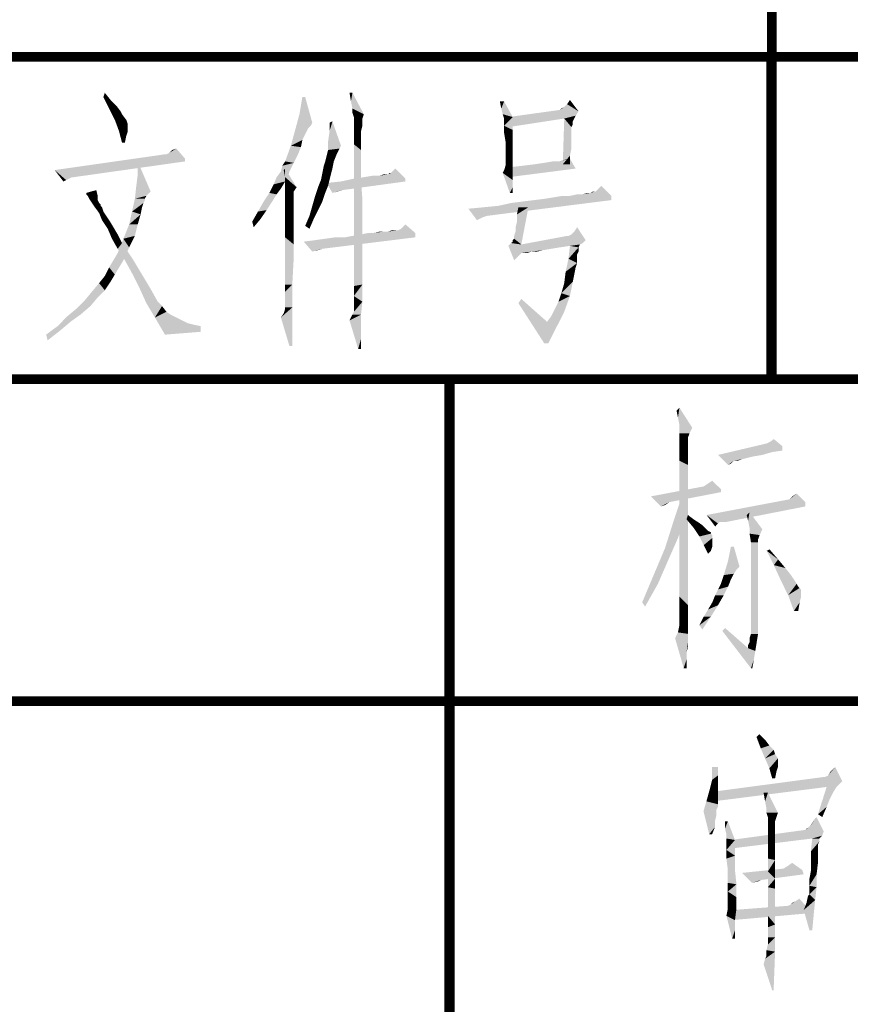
# Model space of a CAD drawing. Header units: millimetres. Extents: x 0 to 420, y 0 to 297.
# Tile 16 of 27: x 258 to 271, y 15 to 31. Entities that reach past the tile are written whole.
import ezdxf

# ---------------------------------------------------------------- set-up
doc = ezdxf.new("R2010")
doc.units = ezdxf.units.MM
doc.header["$LTSCALE"] = 23.1
doc.layers.get('0').update_dxf_attribs({"linetype": 'CONTINUOUS'})
doc.layers.add('GMA1347总成-02_DXF_FORMAT', color=7, linetype='CONTINUOUS')

# ---------------------------------------------------------------- blocks, each defined once
blk = doc.blocks.new('*T13')
at = {"color": 1, "linetype": 'Continuous'}
for p, q in [((0, 0), (20, 0)), ((0, 0), (0, -5)), ((20, 0), (20, -5)), ((0, -5), (20, -5))]:
    blk.add_line(p, q, dxfattribs=at)
blk = doc.blocks.new('*T14')
at = {"color": 1, "linetype": 'Continuous'}
for p, q in [((0, 0), (15, 0)), ((0, 0), (0, -5)), ((15, 0), (15, -5)), ((0, -5), (15, -5))]:
    blk.add_line(p, q, dxfattribs=at)
blk = doc.blocks.new('*T16')
at = {"color": 1, "linetype": 'Continuous'}
for p, q in [((0, 0), (60, 0)), ((0, 0), (0, -20)), ((15, 0), (15, -20)), ((30, 0), (30, -20)), ((45, 0), (45, -20)), ((60, 0), (60, -20)), ((0, -5), (60, -5)), ((0, -10), (60, -10)), ((0, -15), (60, -15)), ((0, -20), (60, -20))]:
    blk.add_line(p, q, dxfattribs=at)

msp = doc.modelspace()

# ---------------------------------------------------------------- linework, layer by layer
at = {"color": 1, "linetype": 'Continuous'}
for points in [[(259.621, 29.378), (259.643, 29.444), (259.732, 29.333)], [(259.732, 29.333), (259.71, 29.2), (259.621, 29.378)], [(262.754, 29.378), (262.665, 29.111), (262.71, 29.378)], [(262.665, 29.111), (262.754, 29.378), (262.865, 28.978)], [(263.488, 29.444), (263.465, 29.311), (263.443, 29.444)], [(263.488, 29.2), (263.465, 29.311), (263.488, 29.444)], [(263.488, 29.2), (263.488, 29.444), (263.665, 29.111)], [(259.732, 29.333), (259.821, 29.244), (259.71, 29.2)], [(259.71, 29.2), (259.821, 29.244), (259.888, 29.156)], [(259.888, 29.156), (259.799, 29.022), (259.71, 29.2)], [(263.665, 29.111), (263.488, 29.133), (263.488, 29.2)], [(265.843, 29.311), (265.799, 29.2), (265.777, 29.311)], [(265.821, 29.111), (265.799, 29.2), (265.843, 29.311)], [(265.821, 29.111), (265.843, 29.311), (265.977, 29.067)], [(266.71, 29.178), (266.732, 29.2), (266.777, 29.222)], [(266.999, 29.156), (266.71, 29.178), (266.777, 29.222)], [(266.999, 29.156), (266.777, 29.222), (266.821, 29.267)], [(266.821, 29.267), (266.865, 29.333), (266.999, 29.156)], [(259.888, 29.156), (259.91, 29.111), (259.799, 29.022)], [(259.799, 29.022), (259.91, 29.111), (259.977, 29.022)], [(262.865, 28.978), (262.599, 28.867), (262.665, 29.111)], [(263.665, 29.111), (263.51, 29.067), (263.488, 29.133)], [(263.51, 29.067), (263.665, 29.111), (263.643, 29.044)], [(263.643, 29.044), (263.51, 29.022), (263.51, 29.067)], [(263.51, 29.022), (263.643, 29.044), (263.643, 28.978)], [(265.977, 29.067), (265.843, 29.044), (265.821, 29.111)], [(265.843, 29.022), (265.843, 29.044), (265.977, 29.067)], [(265.843, 29), (265.843, 29.022), (265.977, 29.067)], [(265.843, 28.933), (265.843, 29), (265.977, 29.067)], [(265.843, 28.933), (265.977, 29.067), (265.977, 28.867)], [(266.999, 29.156), (265.91, 29.067), (266.71, 29.178)], [(266.999, 29.156), (266.954, 29.089), (265.91, 29.067)], [(266.777, 29.044), (265.91, 29.067), (266.954, 29.089)], [(266.777, 29.044), (265.91, 28.911), (265.91, 29.067)], [(266.888, 28.911), (266.754, 28.333), (266.777, 29.044)], [(266.777, 29.044), (266.954, 29.089), (266.932, 29.044)], [(266.777, 29.044), (266.932, 29.044), (266.91, 29)], [(266.777, 29.044), (266.91, 29), (266.888, 28.911)], [(259.977, 29.022), (259.865, 28.844), (259.799, 29.022)], [(259.977, 29.022), (259.999, 28.956), (259.865, 28.844)], [(259.999, 28.956), (259.999, 28.911), (259.865, 28.844)], [(259.865, 28.844), (259.999, 28.911), (259.999, 28.844)], [(262.865, 28.978), (262.843, 28.933), (262.599, 28.867)], [(262.843, 28.933), (262.799, 28.889), (262.599, 28.867)], [(263.11, 28.689), (263.132, 28.844), (263.177, 29)], [(263.11, 28.689), (263.177, 29), (263.31, 28.622)], [(263.132, 28.844), (263.132, 28.978), (263.177, 29)], [(263.643, 28.978), (263.51, 28.956), (263.51, 29.022)], [(263.51, 28.956), (263.643, 28.978), (263.643, 28.933)], [(263.643, 28.933), (263.51, 28.822), (263.51, 28.956)], [(263.643, 28.933), (263.621, 28.844), (263.51, 28.822)], [(265.977, 28.867), (265.843, 28.822), (265.843, 28.933)], [(266.888, 28.911), (266.888, 28.844), (266.754, 28.333)], [(266.91, 29), (266.91, 28.978), (266.888, 28.911)], [(266.91, 28.978), (266.91, 28.956), (266.888, 28.911)], [(259.999, 28.844), (259.91, 28.667), (259.865, 28.844)], [(259.999, 28.844), (259.977, 28.778), (259.91, 28.667)], [(259.91, 28.667), (259.977, 28.778), (259.954, 28.667)], [(262.754, 28.8), (262.532, 28.622), (262.599, 28.867)], [(262.754, 28.8), (262.71, 28.711), (262.532, 28.622)], [(262.599, 28.867), (262.799, 28.889), (262.754, 28.8)], [(263.51, 28.822), (263.621, 28.844), (263.621, 28.733)], [(263.621, 28.733), (263.51, 28.644), (263.51, 28.822)], [(265.865, 28.689), (265.843, 28.822), (265.977, 28.867)], [(265.865, 28.689), (265.977, 28.867), (265.977, 28.689)], [(266.888, 28.844), (266.888, 28.778), (266.754, 28.333)], [(266.888, 28.778), (266.888, 28.689), (266.754, 28.333)], [(262.688, 28.6), (262.443, 28.378), (262.532, 28.622)], [(262.688, 28.6), (262.643, 28.489), (262.443, 28.378)], [(262.532, 28.622), (262.71, 28.711), (262.688, 28.6)], [(263.31, 28.622), (263.11, 28.556), (263.11, 28.689)], [(263.31, 28.622), (263.288, 28.578), (263.11, 28.556)], [(263.51, 28.644), (263.621, 28.733), (263.621, 28.556)], [(263.621, 28.556), (263.51, 28.444), (263.51, 28.644)], [(265.977, 28.689), (265.865, 28.578), (265.865, 28.689)], [(265.865, 28.578), (265.977, 28.689), (265.977, 28.511)], [(266.888, 28.689), (266.888, 28.578), (266.754, 28.333)], [(260.599, 28.489), (260.888, 28.422), (258.865, 28.244)], [(260.599, 28.489), (258.865, 28.244), (260.577, 28.489)], [(260.888, 28.422), (260.599, 28.489), (260.643, 28.511)], [(260.643, 28.511), (260.688, 28.556), (260.754, 28.578)], [(260.643, 28.511), (260.754, 28.578), (260.888, 28.422)], [(262.443, 28.378), (262.643, 28.489), (262.577, 28.356)], [(263.243, 28.489), (263.065, 28.378), (263.11, 28.556)], [(263.065, 28.378), (263.243, 28.489), (263.199, 28.378)], [(263.11, 28.556), (263.288, 28.578), (263.243, 28.489)], [(263.51, 28.444), (263.621, 28.556), (263.621, 28.356)], [(263.621, 28.356), (263.51, 28.178), (263.51, 28.444)], [(265.977, 28.511), (265.865, 28.467), (265.865, 28.578)], [(265.865, 28.4), (265.865, 28.467), (265.977, 28.511)], [(265.865, 28.356), (265.865, 28.4), (265.977, 28.511)], [(265.865, 28.356), (265.977, 28.511), (265.977, 28.356)], [(266.888, 28.578), (266.865, 28.467), (266.754, 28.333)], [(266.754, 28.333), (266.865, 28.467), (266.865, 28.333)], [(260.888, 28.422), (260.888, 28.378), (258.865, 28.244)], [(259.132, 28.133), (258.865, 28.244), (260.888, 28.378)], [(259.132, 28.133), (260.888, 28.378), (259.154, 28.133)], [(260.154, 28.178), (260.154, 28.378), (260.354, 27.911)], [(262.377, 28.222), (262.399, 28.311), (262.577, 28.356)], [(262.377, 28.222), (262.577, 28.356), (262.51, 28.222)], [(262.577, 28.356), (262.399, 28.311), (262.443, 28.378)], [(263.177, 28.267), (263.021, 28.2), (263.043, 28.311)], [(263.199, 28.378), (263.043, 28.311), (263.065, 28.378)], [(263.043, 28.311), (263.199, 28.378), (263.177, 28.267)], [(263.51, 28.178), (263.621, 28.356), (263.621, 28.089)], [(265.843, 28.244), (265.865, 28.311), (265.977, 28.356)], [(265.843, 28.244), (265.977, 28.356), (265.977, 28.222)], [(265.977, 28.356), (265.865, 28.333), (265.865, 28.356)], [(265.865, 28.311), (265.865, 28.333), (265.977, 28.356)], [(266.954, 28.267), (265.91, 28.133), (265.932, 28.289)], [(266.954, 28.267), (265.932, 28.289), (266.132, 28.311)], [(266.132, 28.311), (266.31, 28.333), (266.71, 28.378)], [(266.954, 28.267), (266.132, 28.311), (266.71, 28.378)], [(266.31, 28.333), (266.465, 28.356), (266.71, 28.378)], [(266.71, 28.378), (266.465, 28.356), (266.599, 28.378)], [(266.71, 28.378), (266.777, 28.4), (266.865, 28.422)], [(266.71, 28.378), (266.865, 28.422), (266.954, 28.267)], [(266.865, 28.422), (266.777, 28.4), (266.843, 28.422)], [(258.865, 28.244), (259.132, 28.133), (259.088, 28.111)], [(258.865, 28.244), (259.088, 28.111), (259.043, 28.089)], [(259.043, 28.089), (258.999, 28.067), (258.865, 28.244)], [(260.354, 27.911), (260.132, 28), (260.154, 28.178)], [(262.488, 28.133), (262.443, 28.067), (262.265, 28.022)], [(262.488, 28.133), (262.265, 28.022), (262.31, 28.133)], [(262.51, 28.222), (262.31, 28.133), (262.377, 28.222)], [(262.31, 28.133), (262.51, 28.222), (262.488, 28.133)], [(262.443, 28.133), (262.421, 28.244), (262.443, 28.267)], [(262.443, 28.133), (262.443, 28.267), (262.621, 27.978)], [(262.621, 27.978), (262.443, 28.022), (262.443, 28.133)], [(263.154, 28.178), (262.999, 28.089), (263.021, 28.2)], [(262.999, 28.089), (263.154, 28.178), (263.132, 28.089)], [(263.021, 28.2), (263.177, 28.267), (263.154, 28.178)], [(263.621, 28.089), (263.51, 27.889), (263.51, 28.178)], [(263.51, 28.111), (263.665, 28.133), (263.91, 28.156)], [(264.31, 28.111), (263.51, 28.111), (263.91, 28.156)], [(263.91, 28.156), (263.665, 28.133), (263.799, 28.156)], [(264.043, 28.178), (263.91, 28.156), (263.977, 28.178)], [(264.31, 28.111), (263.91, 28.156), (264.043, 28.178)], [(264.088, 28.2), (264.043, 28.178), (264.065, 28.2)], [(264.31, 28.111), (264.043, 28.178), (264.088, 28.2)], [(264.31, 28.111), (264.088, 28.2), (264.11, 28.222)], [(264.11, 28.222), (264.154, 28.267), (264.31, 28.111)], [(265.977, 28.222), (265.821, 28.2), (265.843, 28.244)], [(265.821, 28.2), (265.977, 28.222), (265.977, 28.089)], [(265.977, 28.089), (265.932, 27.889), (265.821, 28.2)], [(260.354, 27.911), (260.11, 27.8), (260.132, 28)], [(262.377, 27.956), (262.199, 27.889), (262.265, 28.022)], [(262.265, 28.022), (262.443, 28.067), (262.377, 27.956)], [(262.621, 27.978), (262.443, 27.956), (262.443, 28.022)], [(262.443, 27.911), (262.443, 27.956), (262.621, 27.978)], [(262.443, 27.911), (262.621, 27.978), (262.577, 27.911)], [(263.065, 27.889), (262.91, 27.844), (262.954, 27.978)], [(263.132, 28.089), (263.11, 28), (262.954, 27.978)], [(263.132, 28.089), (262.954, 27.978), (262.999, 28.089)], [(262.954, 27.978), (263.11, 28), (263.065, 27.889)], [(264.31, 28.067), (263.088, 28.044), (263.31, 28.067)], [(263.088, 28.044), (264.31, 28.067), (263.332, 27.933)], [(263.332, 27.933), (263.177, 27.889), (263.088, 28.044)], [(264.31, 28.111), (263.31, 28.067), (263.51, 28.111)], [(263.31, 28.067), (264.31, 28.111), (264.31, 28.067)], [(263.51, 27.889), (263.621, 28.089), (263.643, 27.778)], [(265.977, 28.089), (265.977, 27.978), (265.932, 27.889)], [(265.932, 27.889), (265.977, 27.978), (265.977, 27.889)], [(267.265, 27.911), (267.31, 27.956), (267.354, 28)], [(267.265, 27.911), (267.354, 28), (267.51, 27.844)], [(259.354, 27.867), (259.354, 27.889), (259.51, 27.933)], [(259.377, 27.844), (259.354, 27.867), (259.51, 27.933)], [(259.377, 27.844), (259.51, 27.933), (259.532, 27.844)], [(259.532, 27.844), (259.399, 27.8), (259.377, 27.844)], [(259.399, 27.8), (259.532, 27.844), (259.532, 27.778)], [(260.354, 27.911), (260.31, 27.867), (260.11, 27.8)], [(260.31, 27.867), (260.288, 27.844), (260.11, 27.8)], [(260.11, 27.8), (260.288, 27.844), (260.265, 27.8)], [(262.31, 27.867), (262.11, 27.756), (262.199, 27.889)], [(262.11, 27.756), (262.31, 27.867), (262.243, 27.756)], [(262.199, 27.889), (262.377, 27.956), (262.31, 27.867)], [(262.577, 27.911), (262.443, 27.867), (262.443, 27.911)], [(262.443, 27.822), (262.443, 27.867), (262.577, 27.911)], [(262.443, 27.822), (262.577, 27.911), (262.577, 27.822)], [(262.577, 27.822), (262.577, 27.8), (262.443, 27.733)], [(262.577, 27.822), (262.443, 27.733), (262.443, 27.822)], [(263.021, 27.756), (262.865, 27.689), (262.91, 27.844)], [(262.91, 27.844), (263.065, 27.889), (263.021, 27.756)], [(263.332, 27.933), (263.265, 27.911), (263.177, 27.889)], [(263.643, 27.778), (263.51, 27.556), (263.51, 27.889)], [(266.31, 27.778), (266.488, 27.8), (267.51, 27.844)], [(266.31, 27.778), (267.51, 27.844), (267.51, 27.778)], [(266.488, 27.8), (266.621, 27.822), (267.51, 27.844)], [(266.865, 27.844), (267.51, 27.844), (266.621, 27.822)], [(266.865, 27.844), (266.621, 27.822), (266.754, 27.844)], [(267.065, 27.867), (266.865, 27.844), (266.977, 27.867)], [(267.51, 27.844), (266.865, 27.844), (267.065, 27.867)], [(267.177, 27.889), (267.065, 27.867), (267.132, 27.889)], [(267.51, 27.844), (267.065, 27.867), (267.177, 27.889)], [(267.243, 27.911), (267.265, 27.911), (267.177, 27.889)], [(267.243, 27.911), (267.177, 27.889), (267.221, 27.911)], [(267.51, 27.844), (267.177, 27.889), (267.265, 27.911)], [(267.265, 27.911), (267.288, 27.933), (267.31, 27.956)], [(259.532, 27.778), (259.443, 27.733), (259.399, 27.8)], [(259.443, 27.733), (259.532, 27.778), (259.554, 27.733)], [(259.554, 27.733), (259.488, 27.667), (259.443, 27.733)], [(259.554, 27.733), (259.577, 27.711), (259.488, 27.667)], [(259.577, 27.711), (259.577, 27.689), (259.488, 27.667)], [(259.488, 27.667), (259.577, 27.689), (259.599, 27.667)], [(259.599, 27.667), (259.554, 27.578), (259.488, 27.667)], [(259.599, 27.667), (259.621, 27.6), (259.554, 27.578)], [(260.265, 27.8), (260.265, 27.778), (260.065, 27.6)], [(260.265, 27.8), (260.065, 27.6), (260.11, 27.8)], [(260.265, 27.778), (260.243, 27.733), (260.065, 27.6)], [(260.243, 27.733), (260.221, 27.667), (260.065, 27.6)], [(260.065, 27.6), (260.221, 27.667), (260.199, 27.556)], [(262.243, 27.756), (262.154, 27.622), (262.021, 27.6)], [(262.243, 27.756), (262.021, 27.6), (262.11, 27.756)], [(262.443, 27.733), (262.577, 27.8), (262.577, 27.733)], [(262.577, 27.733), (262.577, 27.667), (262.443, 27.644)], [(262.577, 27.733), (262.443, 27.644), (262.443, 27.733)], [(262.443, 27.644), (262.577, 27.667), (262.577, 27.556)], [(262.954, 27.622), (262.821, 27.533), (262.865, 27.689)], [(262.865, 27.689), (263.021, 27.756), (262.954, 27.622)], [(263.51, 27.556), (263.643, 27.778), (263.643, 27.444)], [(265.288, 27.644), (265.532, 27.667), (267.51, 27.778)], [(265.288, 27.644), (267.51, 27.778), (265.577, 27.533)], [(265.532, 27.667), (265.754, 27.689), (267.51, 27.778)], [(265.754, 27.689), (265.954, 27.733), (267.51, 27.778)], [(265.954, 27.733), (266.132, 27.756), (267.51, 27.778)], [(265.999, 27.222), (266.021, 27.289), (266.221, 27.667)], [(265.999, 27.178), (265.999, 27.222), (266.221, 27.667)], [(265.999, 27.178), (266.221, 27.667), (266.11, 27.089)], [(266.021, 27.356), (266.043, 27.444), (266.221, 27.667)], [(266.021, 27.289), (266.021, 27.356), (266.221, 27.667)], [(266.221, 27.667), (266.043, 27.556), (266.065, 27.667)], [(266.043, 27.444), (266.043, 27.556), (266.221, 27.667)], [(267.51, 27.778), (266.132, 27.756), (266.31, 27.778)], [(259.554, 27.578), (259.621, 27.6), (259.665, 27.533)], [(259.665, 27.533), (259.599, 27.467), (259.554, 27.578)], [(259.599, 27.467), (259.665, 27.533), (259.71, 27.467)], [(260.199, 27.556), (260.021, 27.4), (260.065, 27.6)], [(260.021, 27.4), (260.199, 27.556), (260.154, 27.4)], [(262.065, 27.489), (261.932, 27.444), (262.021, 27.6)], [(262.021, 27.6), (262.154, 27.622), (262.065, 27.489)], [(262.577, 27.556), (262.443, 27.511), (262.443, 27.644)], [(262.443, 27.511), (262.577, 27.556), (262.577, 27.422)], [(262.888, 27.489), (262.754, 27.378), (262.821, 27.533)], [(262.821, 27.533), (262.954, 27.622), (262.888, 27.489)], [(263.643, 27.444), (263.51, 27.2), (263.51, 27.556)], [(265.288, 27.644), (265.577, 27.533), (265.51, 27.511)], [(265.51, 27.511), (265.421, 27.467), (265.288, 27.644)], [(259.71, 27.467), (259.688, 27.333), (259.599, 27.467)], [(259.71, 27.467), (259.777, 27.356), (259.688, 27.333)], [(260.154, 27.4), (260.11, 27.222), (259.932, 27.178)], [(260.154, 27.4), (259.932, 27.178), (260.021, 27.4)], [(261.932, 27.444), (262.065, 27.489), (261.954, 27.356)], [(262.577, 27.422), (262.443, 27.356), (262.443, 27.511)], [(262.443, 27.356), (262.577, 27.422), (262.577, 27.267)], [(262.754, 27.378), (262.888, 27.489), (262.821, 27.333)], [(263.51, 27.2), (263.643, 27.444), (263.643, 27.089)], [(264.243, 27.333), (264.31, 27.4), (264.465, 27.267)], [(259.688, 27.333), (259.777, 27.356), (259.843, 27.244)], [(259.843, 27.244), (259.754, 27.178), (259.688, 27.333)], [(259.754, 27.178), (259.843, 27.244), (259.91, 27.111)], [(259.932, 27.178), (260.11, 27.222), (260.021, 27.044)], [(262.577, 27.267), (262.443, 27.2), (262.443, 27.356)], [(262.443, 27.2), (262.577, 27.267), (262.577, 27.089)], [(263.377, 27.2), (263.488, 27.222), (264.465, 27.267)], [(263.377, 27.2), (264.465, 27.267), (264.465, 27.2)], [(263.488, 27.222), (263.621, 27.244), (264.465, 27.267)], [(263.821, 27.267), (264.465, 27.267), (263.621, 27.244)], [(263.821, 27.267), (263.621, 27.244), (263.732, 27.267)], [(263.977, 27.289), (264.043, 27.289), (263.821, 27.267)], [(263.977, 27.289), (263.821, 27.267), (263.91, 27.289)], [(264.465, 27.267), (263.821, 27.267), (264.043, 27.289)], [(264.177, 27.311), (264.199, 27.311), (264.043, 27.289)], [(264.154, 27.311), (264.177, 27.311), (264.043, 27.289)], [(264.154, 27.311), (264.043, 27.289), (264.11, 27.311)], [(264.465, 27.267), (264.043, 27.289), (264.199, 27.311)], [(264.465, 27.267), (264.199, 27.311), (264.243, 27.333)], [(266.843, 27.222), (267.11, 27.156), (266.11, 27.089)], [(266.843, 27.222), (266.11, 27.089), (266.821, 27.222)], [(267.11, 27.156), (266.843, 27.222), (266.888, 27.244)], [(267.11, 27.156), (266.888, 27.244), (266.932, 27.289)], [(266.932, 27.289), (266.977, 27.356), (267.11, 27.156)], [(259.91, 27.111), (259.843, 27.022), (259.754, 27.178)], [(260.021, 27.044), (259.843, 26.956), (259.932, 27.178)], [(259.954, 26.844), (259.843, 27.022), (259.91, 27.111)], [(259.954, 26.844), (259.91, 27.111), (260.088, 26.844)], [(262.577, 27.089), (262.443, 27), (262.443, 27.2)], [(262.443, 27), (262.577, 27.089), (262.577, 26.889)], [(262.732, 27.133), (262.91, 27.156), (264.465, 27.2)], [(262.732, 27.133), (264.465, 27.2), (263.021, 27.022)], [(263.021, 27.022), (262.865, 26.978), (262.732, 27.133)], [(262.91, 27.156), (263.065, 27.178), (264.465, 27.2)], [(263.377, 27.2), (264.465, 27.2), (263.065, 27.178)], [(263.377, 27.2), (263.065, 27.178), (263.221, 27.2)], [(263.643, 27.089), (263.51, 26.911), (263.51, 27.2)], [(263.51, 26.911), (263.643, 27.089), (263.643, 26.756)], [(266.11, 27.089), (265.91, 27.067), (265.954, 27.111)], [(266.11, 27.089), (267.021, 27.089), (265.91, 27.067)], [(266.865, 27.067), (265.91, 27.067), (267.021, 27.089)], [(265.91, 27.067), (266.865, 27.067), (266.71, 27.044)], [(265.91, 27.067), (266.71, 27.044), (266.11, 26.956)], [(265.91, 27.067), (266.11, 26.956), (266.088, 26.933)], [(266.088, 26.933), (265.999, 26.844), (265.91, 27.067)], [(266.11, 27.089), (265.954, 27.111), (265.977, 27.133)], [(265.977, 27.133), (265.977, 27.156), (265.999, 27.178)], [(266.11, 27.089), (265.977, 27.133), (265.999, 27.178)], [(267.11, 27.156), (267.065, 27.111), (266.11, 27.089)], [(266.11, 27.089), (267.065, 27.111), (267.021, 27.089)], [(266.999, 27.044), (266.843, 26.867), (266.865, 27.067)], [(266.865, 27.067), (267.021, 27.089), (266.999, 27.044)], [(259.932, 26.844), (259.71, 26.733), (259.843, 26.956)], [(259.843, 26.956), (260.021, 27.044), (259.932, 26.844)], [(262.577, 26.889), (262.443, 26.8), (262.443, 27)], [(263.021, 27.022), (262.954, 27), (262.865, 26.978)], [(263.643, 26.756), (263.51, 26.667), (263.51, 26.911)], [(266.088, 26.933), (266.043, 26.889), (265.999, 26.844)], [(266.71, 27.044), (266.265, 26.978), (266.11, 26.956)], [(266.132, 26.956), (266.11, 26.956), (266.265, 26.978)], [(266.154, 26.956), (266.132, 26.956), (266.265, 26.978)], [(266.154, 26.956), (266.265, 26.978), (266.199, 26.956)], [(266.71, 27.044), (266.577, 27.022), (266.265, 26.978)], [(266.577, 27.022), (266.443, 27), (266.265, 26.978)], [(266.265, 26.978), (266.443, 27), (266.354, 26.978)], [(266.999, 27.044), (266.999, 27.022), (266.843, 26.867)], [(266.999, 27.022), (266.999, 27), (266.843, 26.867)], [(266.999, 27), (266.999, 26.978), (266.843, 26.867)], [(266.999, 26.978), (266.977, 26.933), (266.843, 26.867)], [(266.977, 26.933), (266.977, 26.889), (266.843, 26.867)], [(259.71, 26.733), (259.932, 26.844), (259.799, 26.622)], [(260.088, 26.844), (260.065, 26.644), (259.954, 26.844)], [(260.065, 26.644), (260.088, 26.844), (260.221, 26.622)], [(262.443, 26.622), (262.443, 26.8), (262.577, 26.889)], [(262.443, 26.467), (262.443, 26.622), (262.577, 26.889)], [(262.443, 26.467), (262.577, 26.889), (262.554, 26.467)], [(263.51, 26.667), (263.643, 26.756), (263.643, 26.467)], [(266.977, 26.8), (266.799, 26.667), (266.843, 26.867)], [(266.977, 26.8), (266.954, 26.733), (266.799, 26.667)], [(266.843, 26.867), (266.977, 26.889), (266.977, 26.8)], [(259.732, 26.511), (259.554, 26.489), (259.643, 26.6)], [(259.799, 26.622), (259.643, 26.6), (259.71, 26.733)], [(259.643, 26.6), (259.799, 26.622), (259.732, 26.511)], [(260.221, 26.622), (260.177, 26.422), (260.065, 26.644)], [(260.177, 26.422), (260.221, 26.622), (260.354, 26.4)], [(263.643, 26.467), (263.51, 26.444), (263.51, 26.667)], [(266.932, 26.622), (266.777, 26.489), (266.799, 26.667)], [(266.932, 26.622), (266.91, 26.511), (266.777, 26.489)], [(266.799, 26.667), (266.954, 26.733), (266.932, 26.622)], [(259.643, 26.378), (259.443, 26.356), (259.554, 26.489)], [(259.554, 26.489), (259.732, 26.511), (259.643, 26.378)], [(262.554, 26.467), (262.443, 26.356), (262.443, 26.467)], [(262.443, 26.244), (262.443, 26.356), (262.554, 26.467)], [(262.443, 26.178), (262.443, 26.244), (262.554, 26.467)], [(262.443, 26.111), (262.443, 26.178), (262.554, 26.467)], [(262.443, 26.111), (262.554, 26.467), (262.554, 26.111)], [(263.51, 26.289), (263.51, 26.444), (263.643, 26.467)], [(263.51, 26.289), (263.643, 26.467), (263.643, 26.2)], [(266.732, 26.333), (266.777, 26.489), (266.91, 26.511)], [(266.732, 26.333), (266.91, 26.511), (266.865, 26.289)], [(259.532, 26.267), (259.332, 26.222), (259.443, 26.356)], [(259.443, 26.356), (259.643, 26.378), (259.532, 26.267)], [(260.354, 26.4), (260.288, 26.178), (260.177, 26.422)], [(260.354, 26.4), (260.465, 26.2), (260.288, 26.178)], [(266.865, 26.289), (266.688, 26.2), (266.732, 26.333)], [(259.421, 26.133), (259.199, 26.089), (259.332, 26.222)], [(259.332, 26.222), (259.532, 26.267), (259.421, 26.133)], [(260.288, 26.178), (260.465, 26.2), (260.532, 26.133)], [(260.532, 26.133), (260.421, 25.956), (260.288, 26.178)], [(263.488, 26), (263.51, 26.044), (263.643, 26.2)], [(263.488, 26), (263.643, 26.2), (263.621, 26)], [(263.643, 26.2), (263.51, 26.156), (263.51, 26.289)], [(263.51, 26.089), (263.51, 26.156), (263.643, 26.2)], [(263.51, 26.044), (263.51, 26.089), (263.643, 26.2)], [(266.065, 26.178), (266.11, 26.244), (266.51, 25.889)], [(266.51, 25.889), (266.465, 25.556), (266.065, 26.178)], [(266.621, 26.067), (266.688, 26.2), (266.865, 26.289)], [(266.621, 26.067), (266.865, 26.289), (266.777, 26.044)], [(259.265, 26), (259.065, 25.978), (259.199, 26.089)], [(259.065, 25.978), (259.265, 26), (259.11, 25.889)], [(259.199, 26.089), (259.421, 26.133), (259.265, 26)], [(260.532, 26.133), (260.599, 26.044), (260.421, 25.956)], [(260.599, 26.044), (260.665, 26), (260.421, 25.956)], [(260.421, 25.956), (260.665, 26), (260.754, 25.956)], [(262.377, 25.956), (262.421, 26.022), (262.554, 26.111)], [(262.377, 25.956), (262.554, 26.111), (262.554, 25.8)], [(262.421, 26.022), (262.443, 26.089), (262.554, 26.111)], [(262.554, 26.111), (262.443, 26.089), (262.443, 26.111)], [(263.621, 26), (263.443, 25.911), (263.488, 26)], [(263.443, 25.911), (263.621, 26), (263.621, 25.8)], [(266.51, 25.889), (266.577, 25.978), (266.777, 26.044)], [(266.51, 25.889), (266.777, 26.044), (266.665, 25.822)], [(266.777, 26.044), (266.577, 25.978), (266.621, 26.067)], [(259.11, 25.889), (258.91, 25.822), (259.065, 25.978)], [(258.91, 25.822), (259.11, 25.889), (258.954, 25.756)], [(260.754, 25.956), (260.577, 25.689), (260.421, 25.956)], [(260.754, 25.956), (260.843, 25.911), (260.577, 25.689)], [(260.843, 25.911), (260.932, 25.867), (260.577, 25.689)], [(260.932, 25.867), (261.021, 25.844), (260.577, 25.689)], [(261.021, 25.844), (261.132, 25.822), (260.577, 25.689)], [(262.554, 25.8), (262.51, 25.511), (262.377, 25.956)], [(263.621, 25.8), (263.577, 25.467), (263.443, 25.911)], [(266.51, 25.889), (266.665, 25.822), (266.465, 25.556)], [(258.954, 25.756), (258.732, 25.689), (258.91, 25.822)], [(258.732, 25.689), (258.954, 25.756), (258.754, 25.6)], [(261.132, 25.822), (261.132, 25.733), (260.577, 25.689)], [(262.51, 25.511), (262.554, 25.8), (262.554, 25.511)], [(263.621, 25.8), (263.621, 25.622), (263.577, 25.467)], [(266.465, 25.556), (266.665, 25.822), (266.532, 25.556)], [(263.577, 25.467), (263.621, 25.622), (263.621, 25.467)], [(268.543, 24.4), (268.521, 24.511), (268.565, 24.556)], [(268.565, 24.289), (268.543, 24.4), (268.565, 24.556)], [(268.565, 24.289), (268.565, 24.556), (268.765, 24.244)], [(268.765, 24.244), (268.565, 24.2), (268.565, 24.289)], [(268.565, 24.156), (268.565, 24.2), (268.765, 24.244)], [(268.565, 24.156), (268.765, 24.244), (268.721, 24.156)], [(268.721, 24.156), (268.565, 24.111), (268.565, 24.156)], [(268.565, 24.111), (268.721, 24.156), (268.698, 24.089)], [(268.698, 24.089), (268.565, 24.022), (268.565, 24.111)], [(268.698, 24.089), (268.698, 24.044), (268.565, 24.022)], [(268.565, 24.022), (268.698, 24.044), (268.698, 23.956)], [(268.698, 23.956), (268.565, 23.889), (268.565, 24.022)], [(270.165, 23.956), (269.165, 23.822), (269.921, 24)], [(270.165, 23.956), (269.921, 24), (269.965, 24.022)], [(269.965, 24.022), (270.032, 24.067), (270.165, 23.956)], [(268.565, 23.889), (268.698, 23.956), (268.698, 23.844)], [(268.698, 23.844), (268.565, 23.733), (268.565, 23.889)], [(270.165, 23.956), (270.165, 23.889), (269.165, 23.822)], [(270.165, 23.889), (270.01, 23.867), (269.165, 23.822)], [(269.165, 23.822), (270.01, 23.867), (269.854, 23.822)], [(268.565, 23.733), (268.698, 23.844), (268.698, 23.667)], [(268.698, 23.667), (268.565, 23.511), (268.565, 23.733)], [(269.165, 23.822), (269.854, 23.822), (269.721, 23.8)], [(269.165, 23.822), (269.721, 23.8), (269.41, 23.733)], [(269.41, 23.733), (269.321, 23.667), (269.165, 23.822)], [(269.41, 23.733), (269.387, 23.711), (269.321, 23.667)], [(269.387, 23.711), (269.365, 23.689), (269.321, 23.667)], [(269.721, 23.8), (269.632, 23.778), (269.41, 23.733)], [(269.632, 23.778), (269.543, 23.756), (269.41, 23.733)], [(269.432, 23.733), (269.41, 23.733), (269.543, 23.756)], [(269.454, 23.733), (269.432, 23.733), (269.543, 23.756)], [(269.454, 23.733), (269.543, 23.756), (269.476, 23.733)], [(268.565, 23.511), (268.698, 23.667), (268.698, 23.467)], [(268.698, 23.467), (268.565, 23.267), (268.565, 23.511)], [(268.565, 23.267), (268.698, 23.467), (268.698, 23.2)], [(269.01, 23.378), (269.076, 23.422), (269.21, 23.289)], [(269.21, 23.289), (268.121, 23.178), (268.943, 23.333)], [(269.21, 23.289), (269.21, 23.244), (268.121, 23.178)], [(268.121, 23.178), (269.21, 23.244), (268.41, 23.089)], [(268.698, 23.2), (268.565, 23), (268.565, 23.267)], [(269.21, 23.289), (268.943, 23.333), (269.01, 23.378)], [(268.41, 23.089), (268.276, 23.022), (268.121, 23.178)], [(268.41, 23.089), (268.343, 23.044), (268.276, 23.022)], [(268.654, 22.844), (268.476, 22.8), (268.61, 23.2)], [(268.565, 23), (268.698, 23.2), (268.698, 22.911)], [(270.521, 23.089), (268.987, 22.889), (270.276, 23.133)], [(270.521, 23.089), (270.521, 23.022), (268.987, 22.889)], [(270.276, 23.133), (270.321, 23.178), (270.387, 23.222)], [(270.276, 23.133), (270.387, 23.222), (270.521, 23.089)], [(268.698, 22.911), (268.565, 22.667), (268.565, 23)], [(269.187, 22.778), (268.987, 22.889), (270.521, 23.022)], [(269.232, 22.778), (269.187, 22.778), (270.521, 23.022)], [(269.232, 22.778), (270.521, 23.022), (269.276, 22.778)], [(269.632, 22.8), (269.61, 22.889), (269.654, 22.933)], [(269.654, 22.689), (269.632, 22.8), (269.654, 22.933)], [(269.654, 22.689), (269.654, 22.933), (269.854, 22.667)], [(268.543, 22.533), (268.343, 22.378), (268.476, 22.8)], [(268.476, 22.8), (268.654, 22.844), (268.543, 22.533)], [(268.565, 22.667), (268.698, 22.911), (268.698, 22.578)], [(268.676, 22.822), (268.698, 22.889), (268.787, 22.822)], [(268.787, 22.822), (268.787, 22.689), (268.676, 22.822)], [(268.787, 22.822), (268.854, 22.778), (268.787, 22.689)], [(268.854, 22.778), (268.921, 22.733), (268.787, 22.689)], [(268.987, 22.889), (269.187, 22.778), (269.165, 22.756)], [(269.165, 22.756), (269.121, 22.711), (268.987, 22.889)], [(268.698, 22.578), (268.565, 22.356), (268.565, 22.667)], [(268.787, 22.689), (268.921, 22.733), (268.965, 22.689)], [(268.965, 22.689), (268.876, 22.556), (268.787, 22.689)], [(268.965, 22.689), (269.01, 22.644), (268.876, 22.556)], [(269.01, 22.644), (269.054, 22.622), (268.876, 22.556)], [(269.854, 22.667), (269.654, 22.6), (269.654, 22.689)], [(269.654, 22.6), (269.854, 22.667), (269.81, 22.578)], [(268.343, 22.378), (268.543, 22.533), (268.387, 22.178)], [(268.565, 22.356), (268.698, 22.578), (268.698, 22.244)], [(269.054, 22.622), (269.054, 22.6), (268.876, 22.556)], [(269.054, 22.6), (269.076, 22.578), (268.876, 22.556)], [(268.876, 22.556), (269.076, 22.578), (269.076, 22.533)], [(269.076, 22.533), (268.943, 22.422), (268.876, 22.556)], [(269.076, 22.533), (269.076, 22.489), (268.943, 22.422)], [(268.943, 22.422), (269.076, 22.489), (269.076, 22.4)], [(269.81, 22.578), (269.676, 22.467), (269.654, 22.6)], [(269.81, 22.578), (269.787, 22.511), (269.676, 22.467)], [(269.676, 22.467), (269.787, 22.511), (269.787, 22.467)], [(268.387, 22.178), (268.165, 21.956), (268.343, 22.378)], [(268.698, 22.244), (268.565, 22.067), (268.565, 22.356)], [(269.076, 22.4), (269.01, 22.289), (268.943, 22.422)], [(269.076, 22.4), (269.054, 22.333), (269.01, 22.289)], [(269.41, 22.4), (269.321, 22.178), (269.365, 22.4)], [(269.321, 22.178), (269.41, 22.4), (269.498, 22.089)], [(269.787, 22.467), (269.787, 22.378), (269.676, 21.044)], [(269.787, 22.467), (269.676, 21.044), (269.676, 22.467)], [(269.787, 22.378), (269.787, 22.267), (269.676, 21.044)], [(269.921, 22.333), (269.965, 22.356), (270.098, 22.2)], [(270.098, 22.2), (270.032, 22.111), (269.921, 22.333)], [(268.165, 21.956), (268.387, 22.178), (268.232, 21.822)], [(268.565, 22.067), (268.698, 22.244), (268.698, 21.956)], [(269.498, 22.089), (269.254, 21.956), (269.321, 22.178)], [(269.787, 22.267), (269.787, 22.111), (269.676, 21.044)], [(270.032, 22.111), (270.098, 22.2), (270.21, 22.067)], [(268.698, 21.956), (268.565, 21.822), (268.565, 22.067)], [(269.498, 22.089), (269.454, 22.044), (269.254, 21.956)], [(269.454, 22.044), (269.41, 21.978), (269.254, 21.956)], [(269.787, 22.111), (269.787, 21.911), (269.676, 21.044)], [(270.21, 22.067), (270.143, 21.867), (270.032, 22.111)], [(270.21, 22.067), (270.298, 21.956), (270.143, 21.867)], [(268.232, 21.822), (267.987, 21.533), (268.165, 21.956)], [(268.565, 21.822), (268.698, 21.956), (268.698, 21.689)], [(269.365, 21.889), (269.21, 21.822), (269.232, 21.889)], [(269.21, 21.822), (269.365, 21.889), (269.321, 21.778)], [(269.232, 21.889), (269.254, 21.956), (269.41, 21.978)], [(269.232, 21.889), (269.41, 21.978), (269.365, 21.889)], [(269.787, 21.911), (269.787, 21.667), (269.676, 21.044)], [(270.298, 21.956), (270.343, 21.889), (270.143, 21.867)], [(270.143, 21.867), (270.343, 21.889), (270.387, 21.822)], [(270.387, 21.822), (270.254, 21.644), (270.143, 21.867)], [(267.987, 21.533), (268.232, 21.822), (268.032, 21.467)], [(268.698, 21.689), (268.565, 21.622), (268.565, 21.822)], [(269.121, 21.644), (269.165, 21.733), (269.321, 21.778)], [(269.121, 21.644), (269.321, 21.778), (269.254, 21.644)], [(269.321, 21.778), (269.165, 21.733), (269.21, 21.822)], [(270.387, 21.822), (270.41, 21.778), (270.254, 21.644)], [(270.41, 21.778), (270.432, 21.756), (270.254, 21.644)], [(270.432, 21.756), (270.454, 21.733), (270.254, 21.644)], [(270.454, 21.733), (270.454, 21.689), (270.254, 21.644)], [(268.565, 21.622), (268.698, 21.689), (268.698, 21.489)], [(268.698, 21.489), (268.565, 21.444), (268.565, 21.622)], [(269.254, 21.644), (269.076, 21.533), (269.121, 21.644)], [(269.076, 21.533), (269.254, 21.644), (269.165, 21.489)], [(269.787, 21.667), (269.787, 21.378), (269.676, 21.044)], [(270.254, 21.644), (270.454, 21.689), (270.454, 21.622)], [(270.454, 21.622), (270.343, 21.4), (270.254, 21.644)], [(270.454, 21.622), (270.432, 21.533), (270.343, 21.4)], [(268.565, 21.444), (268.698, 21.489), (268.698, 21.333)], [(268.698, 21.333), (268.565, 21.311), (268.565, 21.444)], [(268.943, 21.311), (269.01, 21.422), (269.165, 21.489)], [(268.943, 21.311), (269.165, 21.489), (269.054, 21.311)], [(269.165, 21.489), (269.01, 21.422), (269.076, 21.533)], [(270.343, 21.4), (270.432, 21.533), (270.41, 21.4)], [(268.565, 21.244), (268.565, 21.311), (268.698, 21.333)], [(268.565, 21.244), (268.698, 21.333), (268.698, 21.2)], [(269.054, 21.311), (268.876, 21.178), (268.943, 21.311)], [(268.876, 21.178), (269.054, 21.311), (268.921, 21.111)], [(269.676, 21.044), (269.787, 21.378), (269.787, 21.044)], [(268.698, 21.111), (268.543, 21.067), (268.565, 21.178)], [(268.698, 21.111), (268.698, 21.089), (268.543, 21.067)], [(268.698, 21.2), (268.565, 21.178), (268.565, 21.244)], [(268.565, 21.178), (268.698, 21.2), (268.698, 21.111)], [(269.232, 21.089), (269.276, 21.133), (269.632, 20.822)], [(268.698, 21.044), (268.498, 20.978), (268.543, 21.067)], [(268.698, 21.044), (268.698, 21.022), (268.498, 20.978)], [(268.498, 20.978), (268.698, 21.022), (268.698, 20.978)], [(268.698, 20.978), (268.632, 20.511), (268.498, 20.978)], [(268.543, 21.067), (268.698, 21.089), (268.698, 21.044)], [(268.698, 20.978), (268.698, 20.911), (268.632, 20.511)], [(269.632, 20.822), (269.676, 20.511), (269.232, 21.089)], [(269.787, 21.044), (269.654, 20.978), (269.676, 21.044)], [(269.654, 20.911), (269.654, 20.978), (269.787, 21.044)], [(269.654, 20.911), (269.787, 21.044), (269.765, 20.911)], [(268.698, 20.911), (268.676, 20.756), (268.632, 20.511)], [(268.698, 20.911), (268.698, 20.844), (268.676, 20.756)], [(269.765, 20.911), (269.632, 20.867), (269.654, 20.911)], [(269.632, 20.822), (269.632, 20.867), (269.765, 20.911)], [(269.632, 20.822), (269.765, 20.911), (269.743, 20.778)], [(269.632, 20.822), (269.743, 20.778), (269.676, 20.511)], [(268.676, 20.756), (268.676, 20.644), (268.632, 20.511)], [(268.632, 20.511), (268.676, 20.644), (268.676, 20.511)], [(269.743, 20.778), (269.721, 20.644), (269.676, 20.511)], [(269.676, 20.511), (269.721, 20.644), (269.698, 20.511)], [(269.762, 19.444), (269.806, 19.489), (269.895, 19.4)], [(269.895, 19.4), (269.828, 19.267), (269.762, 19.444)], [(269.895, 19.4), (269.962, 19.311), (269.828, 19.267)], [(269.828, 19.267), (269.962, 19.311), (270.028, 19.244)], [(270.028, 19.244), (269.895, 19.111), (269.828, 19.267)], [(270.028, 19.244), (270.051, 19.178), (269.895, 19.111)], [(269.895, 19.111), (270.051, 19.178), (270.095, 19.111)], [(270.095, 19.111), (269.962, 18.956), (269.895, 19.111)], [(270.095, 19.111), (270.095, 19.067), (269.962, 18.956)], [(269.162, 18.978), (269.162, 18.844), (269.073, 18.778)], [(269.162, 18.978), (269.073, 18.778), (269.073, 18.978)], [(270.095, 19.067), (270.095, 19.044), (269.962, 18.956)], [(270.095, 19.044), (270.095, 18.978), (269.962, 18.956)], [(269.962, 18.956), (270.095, 18.978), (270.073, 18.911)], [(270.073, 18.911), (270.006, 18.8), (269.962, 18.956)], [(270.873, 18.844), (270.917, 18.911), (270.984, 18.978)], [(270.873, 18.844), (270.984, 18.978), (271.095, 18.756)], [(269.073, 18.778), (269.162, 18.844), (269.162, 18.733)], [(270.828, 18.822), (271.095, 18.756), (269.139, 18.6)], [(270.828, 18.822), (269.139, 18.6), (270.806, 18.822)], [(270.006, 18.8), (270.073, 18.911), (270.051, 18.8)], [(271.095, 18.756), (270.828, 18.822), (270.873, 18.844)], [(269.162, 18.733), (269.028, 18.6), (269.073, 18.778)], [(269.162, 18.733), (269.162, 18.644), (269.028, 18.6)], [(269.139, 18.6), (270.851, 18.667), (269.095, 18.444)], [(271.095, 18.756), (270.851, 18.667), (269.139, 18.6)], [(271.006, 18.667), (270.962, 18.6), (270.717, 18.244)], [(271.006, 18.667), (270.717, 18.244), (270.851, 18.667)], [(270.851, 18.667), (271.095, 18.756), (271.006, 18.667)], [(269.162, 18.556), (268.984, 18.444), (269.028, 18.6)], [(269.162, 18.556), (269.162, 18.467), (268.984, 18.444)], [(269.028, 18.6), (269.162, 18.644), (269.162, 18.556)], [(269.939, 18.578), (269.895, 18.444), (269.873, 18.578)], [(269.917, 18.333), (269.895, 18.444), (269.939, 18.578)], [(269.917, 18.267), (269.917, 18.333), (269.939, 18.578)], [(269.917, 18.267), (269.939, 18.578), (270.095, 18.267)], [(270.962, 18.6), (270.939, 18.556), (270.717, 18.244)], [(270.939, 18.556), (270.895, 18.467), (270.717, 18.244)], [(269.162, 18.4), (268.939, 18.289), (268.984, 18.444)], [(269.162, 18.4), (269.162, 18.356), (268.939, 18.289)], [(269.162, 18.356), (269.139, 18.311), (268.939, 18.289)], [(268.984, 18.444), (269.162, 18.467), (269.162, 18.4)], [(270.895, 18.467), (270.851, 18.356), (270.717, 18.244)], [(270.717, 18.244), (270.851, 18.356), (270.784, 18.2)], [(268.939, 18.289), (269.139, 18.311), (269.139, 18.222)], [(269.139, 18.222), (269.028, 17.933), (268.939, 18.289)], [(269.139, 18.222), (269.117, 18.133), (269.028, 17.933)], [(270.095, 18.267), (269.939, 18.2), (269.917, 18.267)], [(269.939, 18.2), (270.095, 18.267), (270.073, 18.2)], [(270.073, 18.2), (269.939, 18.178), (269.939, 18.2)], [(269.939, 18.178), (270.073, 18.2), (270.051, 18.133)], [(270.584, 18.044), (270.628, 18.111), (270.695, 18.2)], [(270.584, 18.044), (270.695, 18.2), (270.806, 17.978)], [(269.117, 18.133), (269.117, 18.044), (269.028, 17.933)], [(269.028, 17.933), (269.117, 18.044), (269.073, 17.933)], [(269.317, 18.133), (269.273, 18.022), (269.273, 18.133)], [(269.295, 17.933), (269.273, 18.022), (269.317, 18.133)], [(269.295, 17.867), (269.295, 17.933), (269.317, 18.133)], [(269.295, 17.867), (269.317, 18.133), (269.428, 17.844)], [(270.051, 18.133), (269.939, 18.111), (269.939, 18.178)], [(269.939, 18.111), (270.051, 18.133), (270.051, 18.067)], [(270.051, 18.067), (269.939, 18.022), (269.939, 18.111)], [(270.051, 18.067), (270.051, 18.044), (269.939, 18.022)], [(269.939, 18.022), (270.051, 18.044), (270.051, 18.022)], [(270.517, 18), (270.539, 18.022), (270.584, 18.044)], [(270.806, 17.978), (270.517, 18), (270.584, 18.044)], [(270.806, 17.978), (269.362, 17.844), (270.517, 18)], [(270.806, 17.978), (270.784, 17.911), (269.362, 17.844)], [(270.784, 17.911), (270.628, 17.867), (269.362, 17.844)], [(270.051, 18.022), (270.051, 18), (269.939, 17.889)], [(270.051, 18.022), (269.939, 17.889), (269.939, 18.022)], [(270.051, 18), (270.051, 17.956), (269.939, 17.889)], [(269.939, 17.889), (270.051, 17.956), (270.051, 17.889)], [(270.051, 17.889), (270.051, 17.822), (269.939, 17.733)], [(270.051, 17.889), (269.939, 17.733), (269.939, 17.889)], [(270.628, 17.867), (270.784, 17.911), (270.739, 17.867)], [(269.428, 17.844), (269.295, 17.822), (269.295, 17.867)], [(269.295, 17.778), (269.295, 17.822), (269.428, 17.844)], [(269.295, 17.689), (269.295, 17.778), (269.428, 17.844)], [(269.295, 17.689), (269.428, 17.844), (269.428, 17.6)], [(269.362, 17.844), (270.628, 17.867), (269.362, 17.711)], [(269.939, 17.733), (270.051, 17.822), (270.051, 17.733)], [(270.051, 17.733), (270.051, 17.644), (269.939, 17.556)], [(270.051, 17.733), (269.939, 17.556), (269.939, 17.733)], [(270.739, 17.867), (270.739, 17.822), (270.606, 17.667)], [(270.739, 17.867), (270.606, 17.667), (270.628, 17.867)], [(270.739, 17.822), (270.717, 17.778), (270.606, 17.667)], [(270.717, 17.778), (270.717, 17.733), (270.606, 17.667)], [(270.606, 17.667), (270.717, 17.733), (270.717, 17.644)], [(269.428, 17.6), (269.295, 17.556), (269.295, 17.689)], [(269.317, 17.378), (269.295, 17.556), (269.428, 17.6)], [(269.317, 17.378), (269.428, 17.6), (269.428, 17.378)], [(269.939, 17.556), (270.051, 17.644), (270.051, 17.533)], [(270.717, 17.644), (270.606, 17.511), (270.606, 17.667)], [(270.606, 17.511), (270.717, 17.644), (270.717, 17.489)], [(270.051, 17.533), (269.939, 17.356), (269.939, 17.556)], [(270.051, 17.533), (270.051, 17.4), (269.939, 17.356)], [(270.473, 17.378), (270.184, 17.4), (270.251, 17.444)], [(270.251, 17.444), (270.317, 17.489), (270.473, 17.378)], [(270.717, 17.489), (270.606, 17.356), (270.606, 17.511)], [(270.606, 17.356), (270.717, 17.489), (270.695, 17.311)], [(269.428, 17.378), (269.317, 17.178), (269.317, 17.378)], [(269.317, 17.178), (269.428, 17.378), (269.451, 17.156)], [(270.473, 17.378), (269.539, 17.333), (270.184, 17.4)], [(269.539, 17.333), (270.473, 17.378), (270.495, 17.311)], [(269.539, 17.333), (270.495, 17.311), (269.828, 17.222)], [(269.828, 17.222), (269.695, 17.178), (269.539, 17.333)], [(269.939, 17.356), (270.051, 17.4), (270.051, 17.244)], [(270.051, 17.244), (269.939, 17.111), (269.939, 17.356)], [(270.695, 17.311), (270.584, 17.244), (270.606, 17.356)], [(270.584, 17.133), (270.584, 17.244), (270.695, 17.311)], [(270.584, 17.133), (270.695, 17.311), (270.695, 17.111)], [(269.451, 17.156), (269.317, 17.044), (269.317, 17.178)], [(269.317, 17.044), (269.451, 17.156), (269.451, 16.956)], [(269.828, 17.222), (269.784, 17.2), (269.695, 17.178)], [(269.939, 17.111), (270.051, 17.244), (270.051, 17.089)], [(270.695, 17.111), (270.584, 17.067), (270.584, 17.133)], [(269.451, 16.956), (269.317, 16.933), (269.317, 17.044)], [(270.051, 17.089), (269.939, 16.867), (269.939, 17.111)], [(270.051, 17.089), (270.051, 16.933), (269.939, 16.867)], [(270.673, 16.911), (270.539, 16.867), (270.562, 16.978)], [(270.673, 16.911), (270.562, 16.978), (270.584, 17)], [(270.584, 17), (270.584, 17.067), (270.695, 17.111)], [(270.584, 17), (270.695, 17.111), (270.673, 16.911)], [(269.317, 16.889), (269.317, 16.933), (269.451, 16.956)], [(269.317, 16.778), (269.317, 16.889), (269.451, 16.956)], [(269.317, 16.778), (269.451, 16.956), (269.451, 16.778)], [(270.628, 16.711), (269.384, 16.756), (270.251, 16.822)], [(269.939, 16.867), (270.051, 16.933), (270.051, 16.733)], [(270.051, 16.733), (269.939, 16.667), (269.939, 16.867)], [(270.628, 16.711), (270.251, 16.822), (270.295, 16.844)], [(270.295, 16.844), (270.362, 16.889), (270.428, 16.933)], [(270.295, 16.844), (270.428, 16.933), (270.628, 16.711)], [(270.295, 16.844), (270.317, 16.867), (270.362, 16.889)], [(270.495, 16.756), (270.539, 16.867), (270.673, 16.911)], [(270.495, 16.756), (270.673, 16.911), (270.651, 16.689)], [(269.451, 16.778), (269.295, 16.667), (269.317, 16.778)], [(269.295, 16.667), (269.451, 16.778), (269.428, 16.6)], [(269.428, 16.6), (269.384, 16.311), (269.295, 16.667)], [(270.628, 16.711), (269.384, 16.6), (269.384, 16.756)], [(269.939, 16.667), (270.051, 16.733), (270.051, 16.533)], [(270.051, 16.533), (269.939, 16.489), (269.939, 16.667)], [(270.651, 16.689), (270.584, 16.444), (270.495, 16.756)], [(270.584, 16.444), (270.651, 16.689), (270.628, 16.444)], [(269.428, 16.6), (269.428, 16.444), (269.384, 16.311)], [(269.939, 16.333), (269.939, 16.489), (270.051, 16.533)], [(269.939, 16.333), (270.051, 16.533), (270.051, 16.333)], [(269.384, 16.311), (269.428, 16.444), (269.428, 16.311)], [(269.917, 16.133), (269.939, 16.222), (270.051, 16.333)], [(269.917, 16.133), (270.051, 16.333), (270.051, 16.111)], [(270.051, 16.333), (269.939, 16.222), (269.939, 16.333)], [(269.873, 15.911), (269.895, 16), (270.051, 16.111)], [(270.006, 15.511), (269.873, 15.911), (270.051, 16.111)], [(269.895, 16), (269.917, 16.044), (270.051, 16.111)], [(270.051, 16.111), (269.917, 16.067), (269.917, 16.133)], [(269.917, 16.044), (269.917, 16.067), (270.051, 16.111)], [(270.006, 15.511), (270.051, 16.111), (270.028, 15.511)]]:
    msp.add_solid(points, dxfattribs=at)
at = {"layer": 'GMA1347总成-02_DXF_FORMAT', "color": 1, "linetype": 'Continuous', "const_width": 0.15}
for points in [[(270, 25), (270, 50)], [(235, 30), (295, 30)], [(235, 25), (355, 25)], [(265, 5), (265, 25)], [(235, 20), (295, 20)]]:
    msp.add_lwpolyline(points, dxfattribs=at)

# ---------------------------------------------------------------- block references
for name, p in [('*T13', (249.925, 30)), ('*T14', (269.925, 30)), ('*T16', (234.925, 25))]:
    msp.add_blockref(name, p)

doc.saveas('drawing.dxf')
